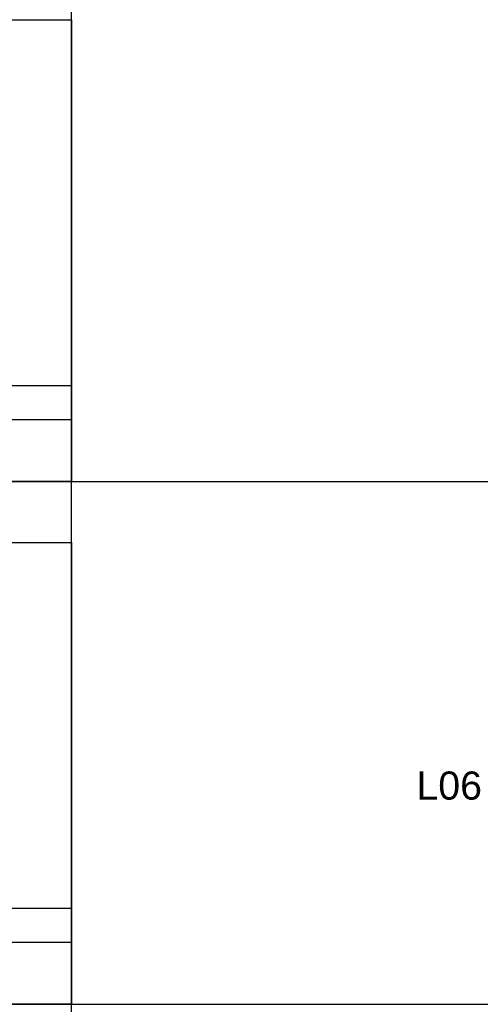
# Model space of a CAD drawing. Header units: millimetres. Extents: x -277772 to 277599, y -59564 to 282085.
# Tile 132 of 190: x -197674 to -156739, y 101872 to 189277. Entities that reach past the tile are written whole.
import ezdxf
from ezdxf.enums import TextEntityAlignment as Align

# ---------------------------------------------------------------- set-up
doc = ezdxf.new("R2010")
doc.units = ezdxf.units.MM
doc.layers.add('UNPLOTTED', color=2, linetype='Continuous', plot=False)
doc.styles.add('CP.Text', font='arial.ttf')

# ---------------------------------------------------------------- blocks, each defined once
blk = doc.blocks.new('*U4')
at = {"color": 0}
blk.add_line((0, 85.08), (-185, 85.08), dxfattribs=at)
for points in [[(0, 410), (0, 0), (-569, 0), (-569, 410)], [(-185, 55.08), (0, 55.08), (0, 0), (-185, 0)]]:
    blk.add_lwpolyline(points, close=True, dxfattribs=at)

msp = doc.modelspace()

# ---------------------------------------------------------------- linework, layer by layer
at = {"layer": 'UNPLOTTED', "color": 1, "ltscale": 100}
for p, direction in [((-193078, -23502), (0, 1)), ((-94774, 148277), (1, 0)), ((-94774, 101872), (1, 0))]:
    msp.add_xline(p, direction, dxfattribs=at)

# ---------------------------------------------------------------- block references
at = {"layer": 'UNPLOTTED', "xscale": 100, "yscale": 100, "zscale": 100}
for p in [(-193078, 148277), (-193078, 101872)]:
    msp.add_blockref('*U4', p, dxfattribs=at)

# ---------------------------------------------------------------- texts
at = {"layer": 'UNPLOTTED', "style": 'CP.Text'}
msp.add_text('L06', height=2500, dxfattribs=at).set_placement((-156592, 120042), align=Align.RIGHT)

doc.saveas('drawing.dxf')
